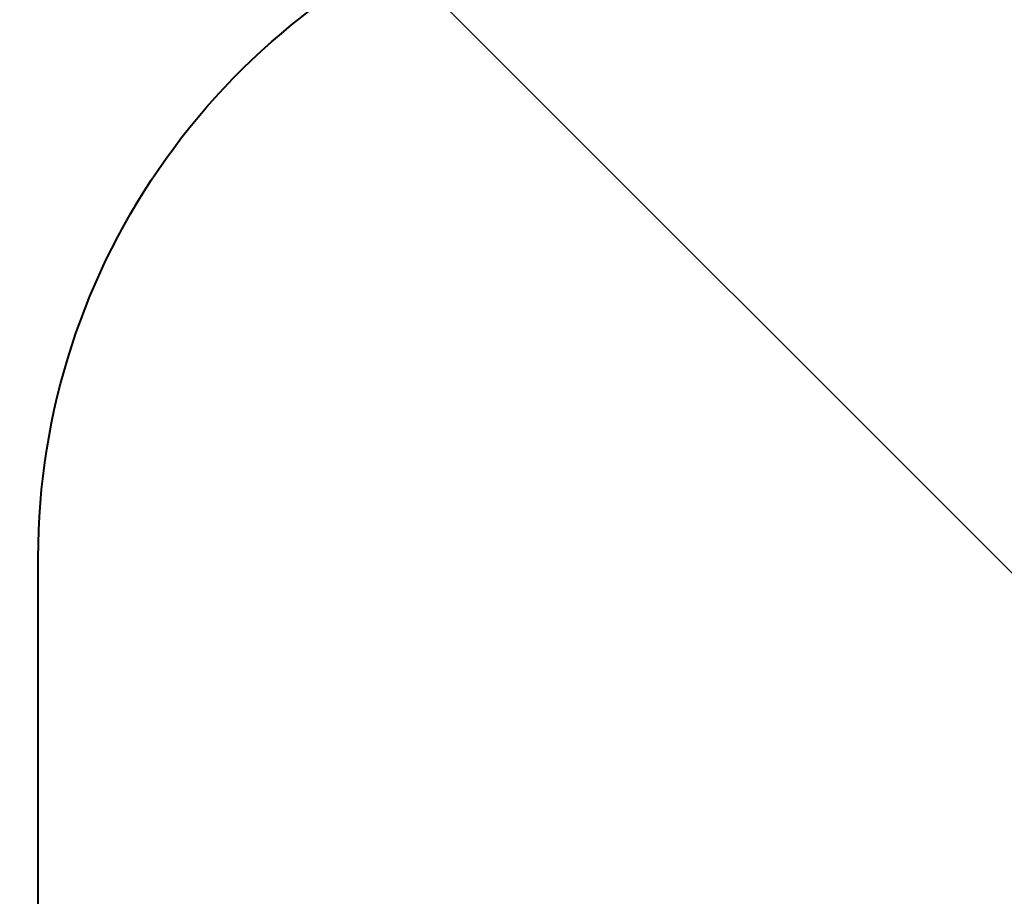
# Model space of a CAD drawing. Header units: metres. Extents: x -113 to 509, y -50 to 519.
# Tile 226 of 240: x 70.92 to 71.37, y 429.417 to 429.817. Entities that reach past the tile are written whole.
import ezdxf
from ezdxf.enums import TextEntityAlignment as Align

# ---------------------------------------------------------------- set-up
doc = ezdxf.new("R2010")
doc.units = ezdxf.units.M
doc.header["$MEASUREMENT"] = 0
for name, color, linetype, lineweight in [('B_ANNO_TEXT', 7, 'Continuous', 18), ('B_DETAIL', 7, 'Continuous', 18), ('B_DETAIL_OBJ', 7, 'Continuous', 40)]:
    doc.layers.add(name, color=color, linetype=linetype, lineweight=lineweight)
doc.styles.add('Annotative', font='calibri.ttf', dxfattribs={"height": 0.0625})

# ---------------------------------------------------------------- blocks, each defined once
blk = doc.blocks.new('*U2432')
at = {"layer": 'B_DETAIL'}
h = blk.add_hatch(dxfattribs=at)
h.set_pattern_fill('ANSI32', color=256, scale=2.30116, angle=90)
h.set_pattern_definition([(135, (204.2579, 135.5891), (-0.610187, -0.610187), []), (135, (204.2579, 135.9959), (-0.610187, -0.610187), [])])
edge = h.paths.add_edge_path()
edge.add_line((186.24806, 164.92762), (183.75717, 164.92762))
edge.add_line((183.75717, 164.92762), (183.39436, 164.56163))
edge.add_line((183.39436, 164.56163), (183.39436, 164.01422))
edge.add_line((183.39436, 164.01422), (183.48273, 163.92269))
edge.add_line((183.48273, 163.92269), (183.98175, 163.92294))
edge.add_arc((184.29949, 163.96289), 0.32025, 18.9985, 187.1665, ccw=False)
edge.add_line((184.6023, 164.06714), (184.98953, 162.94245))
edge.add_arc((184.68672, 162.8382), 0.32025, -161.0015, 18.9985, ccw=False)
edge.add_line((184.38392, 162.73394), (184.31812, 162.92506))
edge.add_arc((184.07081, 162.73274), 0.31329, 37.8717, 180)
edge.add_line((183.75752, 162.73274), (183.75717, 161.99965))
edge.add_line((183.75717, 161.99965), (186.24806, 161.99965))
edge.add_line((186.24806, 161.99965), (186.24806, 164.92762))
at = {"layer": 'B_DETAIL_OBJ', "flags": 128}
blk.add_lwpolyline([(186.24806, 164.92762), (186.24806, 161.99965), (183.75717, 161.99965), (183.75752, 162.73274, -0.713683), (184.31789, 162.92536)], format="xyb", dxfattribs=at)
at = {"layer": 'B_ANNO_TEXT', "style": 'Annotative'}
blk.add_attdef('DIM2', text='', height=1.5, rotation=315.056, dxfattribs=at).set_placement((311.47722, 219.61588), align=Align.MIDDLE_CENTER)

msp = doc.modelspace()

# ---------------------------------------------------------------- block references
msp.add_blockref('*U2432', (-112.82857, 266.83871))

doc.saveas('drawing.dxf')
